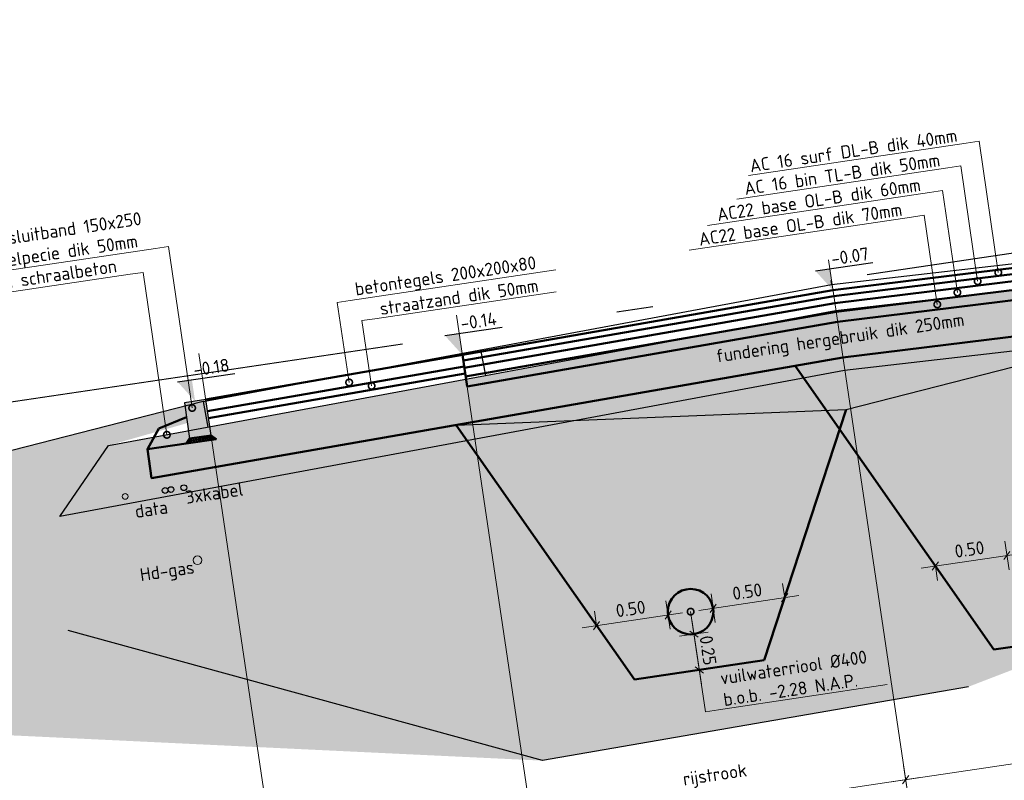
# Model space of a CAD drawing. Header units: metres. Extents: x 133846 to 269924, y 465764 to 933292.
# Tile 8 of 56: x 133873.34 to 133880.15, y 465790.04 to 465795.3. Entities that reach past the tile are written whole.
import ezdxf
from ezdxf import colors
from ezdxf.entities.mleader import LeaderData, LeaderLine
from ezdxf.lldxf.tags import DXFTag
from ezdxf.math import Vec2, Vec3

# ---------------------------------------------------------------- set-up
doc = ezdxf.new("R2010")
doc.units = ezdxf.units.M
doc.linetypes.add('AL-NAP_LIJN', pattern=[15.25, 12, -1.5, 0.25, -1.5])
doc.linetypes.add('RI-VWA', pattern=[11, 5, -3, 0, -3])
for name, color, linetype, lineweight, true_color in [('B-OI-KL-DATA-G', 3, 'KL-DATA-N', 18, 0x00ff00), ('B-OI-KL-GAS_LD-G', 40, 'KL-GAS-LD-N', 18, 0xffbf00), ('N-WE-RI-VWA-GD', 20, 'RI-VWA', 50, 0xff3f00)]:
    doc.layers.add(name, color=color, linetype=linetype, lineweight=lineweight, true_color=true_color)
for name, color, linetype, lineweight in [('B-WE-KL-T18', 10, 'Continuous', 18), ('B-WE-MO-BODEM-AD-50', 253, 'Continuous', 18), ('B-WE-VH-VERHARDING-GD', 253, 'Continuous', 25), ('B-WE-VH-VERHARDING_FUNDERING-AD-50', 253, 'Continuous', 18), ('N-WE-GW-SLEUF-GD', 90, 'Continuous', 50), ('N-WE-RI-T18', 10, 'Continuous', 18), ('N-WE-VH-KANTOPSLUITING_OPSLUITBAND-SD', 150, 'Continuous', 25), ('N-WE-VH-M', 7, 'Continuous', 18), ('N-WE-VH-VERHARDING-GD', 7, 'Continuous', 50), ('N-WE-VH-VERHARDING-T18', 10, 'Continuous', 18), ('X-XX-AL-NAP-GD', 7, 'AL-NAP_LIJN', 25), ('X-XX-AL-PEILMAAT-SD', 7, 'Continuous', 25)]:
    doc.layers.add(name, color=color, linetype=linetype, lineweight=lineweight)
doc.layers.add('X-XX-AL-HULPLIJN-G', color=30, linetype='Continuous', lineweight=18, plot=False)
doc.layers.add('X-XX-AL-HULPLIJN-GD', color=30, linetype='Continuous', lineweight=25, plot=False)
doc.styles.add('NLCS-ISO', font='NLCS-ISO.ttf')
doc.styles.add('NLCS-ISO-M50-T18', font='NLCS-ISO.ttf', dxfattribs={"height": 0.09})
doc.styles.get("Standard").update_dxf_attribs({"font": 'romand.shx'})
tags = doc.linetypes.add('KL-DATA-N', pattern='A,4,-1,[101,NLCS.SHX,S=0.5,R=0,X=0,Y=0],-1,4,-1,["D",Standard,S=1,R=0,X=-0.25,Y=-0.5],-1.5', length=12.5).pattern_tags.tags
tags[18] = DXFTag(74, 10)
tags = doc.linetypes.add('KL-GAS-LD-N', pattern='A,4,-1,[69,NLCS.SHX,S=0.5,R=0,X=0,Y=0],-1,4,-1,["L",Standard,S=1,R=0,X=0.25,Y=-0.5],-2', length=13).pattern_tags.tags
tags[18] = DXFTag(74, 10)
doc.dimstyles.new('NLCS-M50-T18-SCHRAP_L2_H2', dxfattribs={"dimscale": 0.05, "dimtxt": 2.5, "dimasz": 1.008, "dimexe": 2, "dimexo": 2, "dimgap": 0.7, "dimtad": 1, "dimzin": 0, "dimdsep": 46, "dimtxsty": 'NLCS-ISO-M50-T18', "dimblk": 'OBLIQUE', "dimcen": 0, "dimdle": 2, "dimclrd": 256, "dimclre": 256, "dimclrt": 10, "dimazin": 0, "dimtfac": 1, "dimtdec": 3, "dimtofl": 0, "dimtmove": 0, "dimatfit": 3, "dimldrblk": 'OBLIQUE', "dimfxl": 2, "dimfxlon": 1, "dimtfillclr": 256, "dimtolj": 1, "dimtzin": 0, "dimlwd": -1, "dimlwe": -1, "dimarcsym": 0})

# ---------------------------------------------------------------- blocks, each defined once
blk = doc.blocks.new('_DotSmall')
at = {"color": 0, "linetype": 'ByBlock', "const_width": 0.5}
blk.add_lwpolyline([(-0.0625, 0, 1), (0.0625, 0, 1)], format="xyb", close=True, dxfattribs=at)
blk = doc.blocks.new('_Oblique')
at = {"color": 0, "linetype": 'ByBlock', "lineweight": -2}
blk.add_line((-0.5, -0.5), (0.5, 0.5), dxfattribs=at)
blk = doc.blocks.new('*D289')
at = {"layer": 'Defpoints', "color": 0, "transparency": 16777216}
for p in [(1.8, 7.6254), (4.4, 7.6904), (1.8, 4.2703)]:
    blk.add_point(p, dxfattribs=at)
at = {"layer": 'N-WE-VH-M', "transparency": 16777216}
for p, q in [((1.8, 4.3703), (1.8, 4.1703)), ((4.4, 4.3703), (4.4, 4.1703)), ((4.5, 4.2703), (1.7, 4.2703))]:
    blk.add_line(p, q, dxfattribs=at)
at = {"layer": 'N-WE-VH-M', "transparency": 16777216, "xscale": 0.0504, "yscale": 0.0504, "zscale": 0.0504, "rotation": 180}
blk.add_blockref('_Oblique', (1.8, 4.2703), dxfattribs=at)
at = {"layer": 'N-WE-VH-M', "transparency": 16777216, "xscale": 0.0504, "yscale": 0.0504, "zscale": 0.0504}
blk.add_blockref('_Oblique', (4.4, 4.2703), dxfattribs=at)
at = {"layer": 'N-WE-VH-M', "color": 10, "transparency": 16777216, "insert": (3.1, 4.4253), "char_height": 0.09, "attachment_point": 5, "style": 'NLCS-ISO-M50-T18'}
blk.add_mtext('\\A1;rijstrook\\P2.60', dxfattribs=at)
blk = doc.blocks.new('*U149')
blk.add_hatch(color=8).paths.add_polyline_path([(-0.15, -0.25), (0, -0.25), (0, 0), (-0.15, 0)])
at = {"layer": 'N-WE-VH-VERHARDING-GD', "linetype": 'Continuous'}
h = blk.add_hatch(dxfattribs=at)
h.set_pattern_fill('ANSI31', color=256, scale=0.005, angle=45, style=0)
h.set_pattern_definition([(90, (89116.596445, 436374.820416), (-0.015875, 3e-18), [])])
h.paths.add_polyline_path([(-0.15, -0.25), (0, -0.25), (0.03, -0.28), (-0.18, -0.28)])
at = {"flags": 128}
blk.add_lwpolyline([(-0.15, -0.25), (0, -0.25), (0, 0), (-0.15, 0)], close=True, dxfattribs=at)
at = {"layer": 'N-WE-VH-VERHARDING-GD', "linetype": 'Continuous'}
for p, q in [((-0.35, -0.15), (-0.15, -0.1)), ((-0.45, -0.28), (-0.35, -0.15)), ((-0.18, -0.28), (-0.45, -0.28))]:
    blk.add_line(p, q, dxfattribs=at)
at = {"layer": 'N-WE-VH-VERHARDING-GD', "linetype": 'Continuous', "flags": 128}
blk.add_lwpolyline([(-0.15, -0.25), (0, -0.25), (0.03, -0.28), (-0.18, -0.28)], close=True, dxfattribs=at)
blk = doc.blocks.new('*D290')
at = {"layer": 'Defpoints', "color": 0, "transparency": 16777216}
for p in [(4.4, 7.6904), (7, 7.6254), (4.4, 4.2703)]:
    blk.add_point(p, dxfattribs=at)
at = {"layer": 'N-WE-VH-M', "transparency": 16777216}
for p, q in [((4.4, 4.3703), (4.4, 4.1703)), ((7, 4.3703), (7, 4.1703)), ((7.1, 4.2703), (4.3, 4.2703))]:
    blk.add_line(p, q, dxfattribs=at)
at = {"layer": 'N-WE-VH-M', "transparency": 16777216, "xscale": 0.0504, "yscale": 0.0504, "zscale": 0.0504, "rotation": 180}
blk.add_blockref('_Oblique', (4.4, 4.2703), dxfattribs=at)
at = {"layer": 'N-WE-VH-M', "transparency": 16777216, "xscale": 0.0504, "yscale": 0.0504, "zscale": 0.0504}
blk.add_blockref('_Oblique', (7, 4.2703), dxfattribs=at)
at = {"layer": 'N-WE-VH-M', "color": 10, "transparency": 16777216, "insert": (5.7, 4.4253), "char_height": 0.09, "attachment_point": 5, "style": 'NLCS-ISO-M50-T18'}
blk.add_mtext('\\A1;rijstrook\\P2.60', dxfattribs=at)
blk = doc.blocks.new('*D292')
at = {"layer": 'Defpoints', "color": 0, "transparency": 16777216}
for p in [(1.8, 7.6254), (0, 7.5804), (0, 4.2703)]:
    blk.add_point(p, dxfattribs=at)
at = {"layer": 'N-WE-VH-M', "transparency": 16777216}
for p, q in [((0, 4.3703), (0, 4.1703)), ((1.8, 4.3703), (1.8, 4.1703)), ((1.9, 4.2703), (-0.1, 4.2703))]:
    blk.add_line(p, q, dxfattribs=at)
at = {"layer": 'N-WE-VH-M', "transparency": 16777216, "xscale": 0.0504, "yscale": 0.0504, "zscale": 0.0504, "rotation": 180}
blk.add_blockref('_Oblique', (0, 4.2703), dxfattribs=at)
at = {"layer": 'N-WE-VH-M', "transparency": 16777216, "xscale": 0.0504, "yscale": 0.0504, "zscale": 0.0504}
blk.add_blockref('_Oblique', (1.8, 4.2703), dxfattribs=at)
at = {"layer": 'N-WE-VH-M', "color": 10, "transparency": 16777216, "insert": (0.9, 4.4253), "char_height": 0.09, "attachment_point": 5, "style": 'NLCS-ISO-M50-T18'}
blk.add_mtext('\\A1;rijstrook\\P1.80', dxfattribs=at)
blk = doc.blocks.new('*D198')
at = {"layer": 'Defpoints', "color": 0, "transparency": 16777216}
for p in [(133880.1665, 465791.5939), (133879.6719, 465791.5204), (133880.2591, 465790.9707)]:
    blk.add_point(p, dxfattribs=at)
at = {"layer": 'N-WE-VH-M', "transparency": 16777216}
for p, q in [((133880.1812, 465791.495), (133880.1518, 465791.6928)), ((133879.573, 465791.5057), (133880.2654, 465791.6086)), ((133879.6719, 465791.5204), (133879.6866, 465791.4215))]:
    blk.add_line(p, q, dxfattribs=at)
at = {"layer": 'N-WE-VH-M', "transparency": 16777216, "xscale": 0.0504, "yscale": 0.0504, "zscale": 0.0504}
for p, rotation in [((133880.1665, 465791.5939), 8.452767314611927), ((133879.6719, 465791.5204), 188.4527673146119)]:
    blk.add_blockref('_Oblique', p, dxfattribs=dict(at, rotation=rotation))
at = {"layer": 'N-WE-VH-M', "color": 10, "transparency": 16777216, "insert": (133879.9075, 465791.6363), "char_height": 0.09, "attachment_point": 5, "rotation": 8.45277, "style": 'NLCS-ISO-M50-T18'}
blk.add_mtext('\\A1;0.50', dxfattribs=at)
blk = doc.blocks.new('*D200')
at = {"layer": 'Defpoints', "color": 0, "transparency": 16777216}
for p in [(133879.9155, 465791.1724), (133881.1938, 465791.1096), (133880.635, 465791.0266)]:
    blk.add_point(p, dxfattribs=at)
at = {"layer": 'N-WE-VH-M', "transparency": 16777216}
for p, q in [((133880.5835, 465791.3728), (133880.6497, 465790.9277)), ((133880.4993, 465791.2592), (133880.6971, 465791.2886)), ((133880.7339, 465791.0413), (133880.5361, 465791.0119))]:
    blk.add_line(p, q, dxfattribs=at)
at = {"layer": 'N-WE-VH-M', "transparency": 16777216, "xscale": 0.0504, "yscale": 0.0504, "zscale": 0.0504}
for p, rotation in [((133880.5982, 465791.2739), 98.45276731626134), ((133880.635, 465791.0266), 278.4527673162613)]:
    blk.add_blockref('_Oblique', p, dxfattribs=dict(at, rotation=rotation))
at = {"layer": 'N-WE-VH-M', "color": 10, "transparency": 16777216, "insert": (133880.6957, 465791.162), "char_height": 0.09, "attachment_point": 5, "rotation": 278.45277, "style": 'NLCS-ISO-M50-T18'}
blk.add_mtext('\\A1;0.25', dxfattribs=at)
blk = doc.blocks.new('*D201')
at = {"layer": 'Defpoints', "color": 0, "transparency": 16777216}
for p in [(133877.824, 465791.1826), (133877.3294, 465791.1091), (133877.8839, 465790.7795)]:
    blk.add_point(p, dxfattribs=at)
at = {"layer": 'N-WE-VH-M', "transparency": 16777216}
for p, q in [((133877.8387, 465791.0837), (133877.8093, 465791.2815)), ((133877.2305, 465791.0944), (133877.9229, 465791.1973)), ((133877.3294, 465791.1091), (133877.3147, 465791.208))]:
    blk.add_line(p, q, dxfattribs=at)
at = {"layer": 'N-WE-VH-M', "transparency": 16777216, "xscale": 0.0504, "yscale": 0.0504, "zscale": 0.0504}
for p, rotation in [((133877.824, 465791.1826), 8.452767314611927), ((133877.3294, 465791.1091), 188.4527673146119)]:
    blk.add_blockref('_Oblique', p, dxfattribs=dict(at, rotation=rotation))
at = {"layer": 'N-WE-VH-M', "color": 10, "transparency": 16777216, "insert": (133877.565, 465791.225), "char_height": 0.09, "attachment_point": 5, "rotation": 8.45277, "style": 'NLCS-ISO-M50-T18'}
blk.add_mtext('\\A1;0.50', dxfattribs=at)
blk = doc.blocks.new('*D202')
at = {"layer": 'Defpoints', "color": 0, "transparency": 16777216}
for p in [(133878.6302, 465791.3024), (133878.6302, 465791.3024), (133878.1955, 465790.8258)]:
    blk.add_point(p, dxfattribs=at)
at = {"layer": 'N-WE-VH-M', "transparency": 16777216}
for p, q in [((133878.6302, 465791.3024), (133878.6155, 465791.4013)), ((133878.0367, 465791.2142), (133878.7291, 465791.3171)), ((133878.1503, 465791.13), (133878.1209, 465791.3278))]:
    blk.add_line(p, q, dxfattribs=at)
at = {"layer": 'N-WE-VH-M', "transparency": 16777216, "xscale": 0.0504, "yscale": 0.0504, "zscale": 0.0504}
for p, rotation in [((133878.6302, 465791.3024), 8.452767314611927), ((133878.1356, 465791.2289), 188.4527673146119)]:
    blk.add_blockref('_Oblique', p, dxfattribs=dict(at, rotation=rotation))
at = {"layer": 'N-WE-VH-M', "color": 10, "transparency": 16777216, "insert": (133878.3711, 465791.3448), "char_height": 0.09, "attachment_point": 5, "rotation": 8.45277, "style": 'NLCS-ISO-M50-T18'}
blk.add_mtext('\\A1;0.50', dxfattribs=at)
blk = doc.blocks.new('*D203')
at = {"layer": 'Defpoints', "color": 0, "transparency": 16777216}
for p in [(133877.4305, 465790.9649), (133878.4887, 465790.8694), (133878.0397, 465790.8027)]:
    blk.add_point(p, dxfattribs=at)
at = {"layer": 'N-WE-VH-M', "transparency": 16777216}
for p, q in [((133877.9883, 465791.1488), (133878.0544, 465790.7037)), ((133877.904, 465791.0352), (133878.1019, 465791.0646)), ((133878.1386, 465790.8174), (133877.9408, 465790.788))]:
    blk.add_line(p, q, dxfattribs=at)
at = {"layer": 'N-WE-VH-M', "transparency": 16777216, "xscale": 0.0504, "yscale": 0.0504, "zscale": 0.0504}
for p, rotation in [((133878.003, 465791.0499), 98.45276731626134), ((133878.0397, 465790.8027), 278.4527673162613)]:
    blk.add_blockref('_Oblique', p, dxfattribs=dict(at, rotation=rotation))
at = {"layer": 'N-WE-VH-M', "color": 10, "transparency": 16777216, "insert": (133878.1005, 465790.9381), "char_height": 0.09, "attachment_point": 5, "rotation": 278.45277, "style": 'NLCS-ISO-M50-T18'}
blk.add_mtext('\\A1;0.25', dxfattribs=at)
blk = doc.blocks.new('SAL-PEILMAAT_INFRACAD_H01-SOD')
blk.add_line((-2, 3), (6, 3))
blk.add_solid([(-2, 3), (0, 3), (0, 0)])
at = {"style": 'NLCS-ISO'}
blk.add_attdef('...', (0.4, 3.4), '', height=1.8, dxfattribs=at)
blk = doc.blocks.new('dwp test')
at = {"layer": 'N-WE-VH-VERHARDING-GD'}
for points in [[(1.8, 7.6254), (0, 7.5804)], [(7, 7.6254), (4.4, 7.6904), (1.8, 7.6254)], [(7, 7.5854), (4.4, 7.6504), (1.8, 7.5854)], [(1.8, 7.6254), (1.8, 7.4054)], [(7, 7.5354), (4.4, 7.6004), (1.8, 7.5354)], [(1.8, 7.5454), (0, 7.5004)], [(1.8, 7.4954), (0, 7.4504)], [(7, 7.4754), (4.4, 7.5404), (1.8, 7.4754)], [(7, 7.4054), (4.4, 7.4704), (1.8, 7.4054)], [(9.25, 7.3004), (9.25, 7.099), (4.4, 7.2203), (-0.45, 7.099), (-0.45, 7.3004)]]:
    blk.add_lwpolyline(points, dxfattribs=at)
at = {"layer": 'X-XX-AL-HULPLIJN-G'}
for points in [[(0, 7.9032), (0, 0)], [(1.8, 7.9032), (1.8, 0)], [(4.4, 7.9032), (4.4, 0)]]:
    blk.add_lwpolyline(points, dxfattribs=at)
at = {"layer": 'N-WE-VH-KANTOPSLUITING_OPSLUITBAND-SD'}
blk.add_blockref('*U149', (0, 7.5804), dxfattribs=at)
at = {"layer": 'N-WE-VH-VERHARDING-T18', "insert": (4.4, 7.3454), "char_height": 0.09, "attachment_point": 5, "style": 'NLCS-ISO-M50-T18'}
blk.add_mtext_dynamic_manual_height_columns('fundering hergebruik dik 250mm', width=2.079466, gutter_width=0.45, heights=[0], dxfattribs=at)
at = {"layer": 'N-WE-VH-M'}
for base, p1, p2, picture, middle in [((0, 4.2703), (1.8, 7.6254), (0, 7.5804), '*D292', (0.9, 4.4253)), ((1.8, 4.2703), (4.4, 7.6904), (1.8, 7.6254), '*D289', (3.1, 4.4253)), ((4.4, 4.2703), (7, 7.6254), (4.4, 7.6904), '*D290', (5.7, 4.4253))]:
    dim = blk.add_linear_dim(base=base, p1=p1, p2=p2, angle=180, text='rijstrook\\P<>', dimstyle='NLCS-M50-T18-SCHRAP_L2_H2', dxfattribs=at)
    dim.commit()
    dim.dimension.update_dxf_attribs({"geometry": picture, "text_midpoint": middle})
at = {"layer": 'N-WE-VH-VERHARDING-T18'}
ml = blk.add_multileader_mtext('Standard', dxfattribs=at)
ml.set_content('opsluitband 150x250\\Pstelpecie dik 50mm', color=256, style='NLCS-ISO-M50-T18')
ml.set_leader_properties(color=256, linetype='ByLayer', lineweight=-1)
ml.set_arrow_properties(name='DOTSMALL')
ml.build(insert=Vec2(0, 0))
ml.multileader.update_dxf_attribs({"text_left_attachment_type": 5, "text_right_attachment_type": 5, "dogleg_length": 0.09, "arrow_head_size": 0.09})
ctx = ml.context
ctx.base_point, ctx.char_height, ctx.arrow_head_size, ctx.landing_gap_size, ctx.plane_origin = Vec3(-1.3595, 8.6642), 0.09, 0.09, 0.045, Vec3(1.8977, 7.5846)
ctx.left_attachment, ctx.right_attachment = 5, 5
notes = []
notes.append((ctx, [(0, (1, 1, 0), (-0.0995, 8.6642), (-1, 0), 0.09, [(0, [(-0.1018, 7.5371)], 0, [])])]))
ctx.mtext.insert, ctx.mtext.flow_direction = Vec3(-1.3145, 8.9312), 5
ml = blk.add_multileader_mtext('Standard', dxfattribs=at)
ml.set_content('AC 16 surf DL-B dik 40mm', color=256, style='NLCS-ISO-M50-T18')
ml.set_leader_properties(color=256, linetype='ByLayer', lineweight=-1)
ml.set_arrow_properties(name='DOTSMALL')
ml.build(insert=Vec2(0, 0))
ml.multileader.update_dxf_attribs({"text_left_attachment_type": 5, "text_right_attachment_type": 5, "dogleg_length": 0.09, "arrow_head_size": 0.09})
ctx = ml.context
ctx.base_point, ctx.char_height, ctx.arrow_head_size, ctx.landing_gap_size, ctx.plane_origin = Vec3(3.9125, 8.5617), 0.09, 0.09, 0.045, Vec3(5.6482, 7.4346)
ctx.left_attachment, ctx.right_attachment = 5, 5
notes.append((ctx, [(0, (1, 1, 0), (5.5505, 8.5617), (-1, 0), 0.09, [(0, [(5.5485, 7.6442)], 0, [])])]))
ctx.mtext.insert, ctx.mtext.flow_direction = Vec3(3.9575, 8.6697), 5
ml = blk.add_multileader_mtext('Standard', dxfattribs=at)
ml.set_content('steunrug van schraalbeton', color=256, style='NLCS-ISO-M50-T18')
ml.set_leader_properties(color=256, linetype='ByLayer', lineweight=-1)
ml.set_arrow_properties(name='DOTSMALL')
ml.build(insert=Vec2(0, 0))
ml.multileader.update_dxf_attribs({"text_left_attachment_type": 5, "text_right_attachment_type": 5, "dogleg_length": 0.09, "arrow_head_size": 0.09})
ctx = ml.context
ctx.base_point, ctx.char_height, ctx.arrow_head_size, ctx.landing_gap_size, ctx.plane_origin = Vec3(-1.9467, 8.5142), 0.09, 0.09, 0.045, Vec3(1.1927, 7.422)
ctx.left_attachment, ctx.right_attachment = 5, 5
notes.append((ctx, [(0, (1, 1, 0), (-0.2997, 8.5142), (-1, 0), 0.09, [(0, [(-0.302, 7.3793)], 0, [])])]))
ctx.mtext.insert, ctx.mtext.flow_direction = Vec3(-1.9017, 8.6312), 5
ml = blk.add_multileader_mtext('Standard', dxfattribs=at)
ml.set_content('AC 16 bin TL-B dik 50mm', color=256, style='NLCS-ISO-M50-T18')
ml.set_leader_properties(color=256, linetype='ByLayer', lineweight=-1)
ml.set_arrow_properties(name='DOTSMALL')
ml.build(insert=Vec2(0, 0))
ml.multileader.update_dxf_attribs({"text_left_attachment_type": 5, "text_right_attachment_type": 5, "dogleg_length": 0.09, "arrow_head_size": 0.09})
ctx = ml.context
ctx.base_point, ctx.char_height, ctx.arrow_head_size, ctx.landing_gap_size, ctx.plane_origin = Vec3(3.8525, 8.4117), 0.09, 0.09, 0.045, Vec3(5.4982, 7.2846)
ctx.left_attachment, ctx.right_attachment = 5, 5
notes.append((ctx, [(0, (1, 1, 0), (5.4005, 8.4117), (-1, 0), 0.09, [(0, [(5.3987, 7.6054)], 0, [])])]))
ctx.mtext.insert, ctx.mtext.flow_direction = Vec3(3.8975, 8.5197), 5
ml = blk.add_multileader_mtext('Standard', dxfattribs=at)
ml.set_content('AC22 base OL-B dik 60mm', color=256, style='NLCS-ISO-M50-T18')
ml.set_leader_properties(color=256, linetype='ByLayer', lineweight=-1)
ml.set_arrow_properties(name='DOTSMALL')
ml.build(insert=Vec2(0, 0))
ml.multileader.update_dxf_attribs({"text_left_attachment_type": 5, "text_right_attachment_type": 5, "dogleg_length": 0.09, "arrow_head_size": 0.09})
ctx = ml.context
ctx.base_point, ctx.char_height, ctx.arrow_head_size, ctx.landing_gap_size, ctx.plane_origin = Vec3(3.6395, 8.2617), 0.09, 0.09, 0.045, Vec3(5.3482, 7.1346)
ctx.left_attachment, ctx.right_attachment = 5, 5
notes.append((ctx, [(0, (1, 1, 0), (5.2505, 8.2617), (-1, 0), 0.09, [(0, [(5.2489, 7.5492)], 0, [])])]))
ctx.mtext.insert, ctx.mtext.flow_direction = Vec3(3.6845, 8.3697), 5
ml = blk.add_multileader_mtext('Standard', dxfattribs=at)
ml.set_content('betontegels 200x200x80', color=256, style='NLCS-ISO-M50-T18')
ml.set_leader_properties(color=256, linetype='ByLayer', lineweight=-1)
ml.set_arrow_properties(name='DOTSMALL')
ml.build(insert=Vec2(0, 0))
ml.multileader.update_dxf_attribs({"text_left_attachment_type": 5, "text_right_attachment_type": 5, "dogleg_length": 0.09, "arrow_head_size": 0.09})
ctx = ml.context
ctx.base_point, ctx.char_height, ctx.arrow_head_size, ctx.landing_gap_size, ctx.plane_origin = Vec3(1.0877, 8.1117), 0.09, 0.09, 0.045, Vec3(1.1726, 6.9913)
ctx.left_attachment, ctx.right_attachment = 5, 5
notes.append((ctx, [(0, (1, 1, 0), (0.9977, 8.1117), (1, 0), 0.09, [(0, [(0.9977, 7.5523)], 0, [])])]))
ctx.mtext.insert, ctx.mtext.flow_direction = Vec3(1.1327, 8.2287), 5
ml = blk.add_multileader_mtext('Standard', dxfattribs=at)
ml.set_content('AC22 base OL-B dik 70mm', color=256, style='NLCS-ISO-M50-T18')
ml.set_leader_properties(color=256, linetype='ByLayer', lineweight=-1)
ml.set_arrow_properties(name='DOTSMALL')
ml.build(insert=Vec2(0, 0))
ml.multileader.update_dxf_attribs({"text_left_attachment_type": 5, "text_right_attachment_type": 5, "dogleg_length": 0.09, "arrow_head_size": 0.09})
ctx = ml.context
ctx.base_point, ctx.char_height, ctx.arrow_head_size, ctx.landing_gap_size, ctx.plane_origin = Vec3(3.4895, 8.1117), 0.09, 0.09, 0.045, Vec3(5.1982, 6.9846)
ctx.left_attachment, ctx.right_attachment = 5, 5
notes.append((ctx, [(0, (1, 1, 0), (5.1005, 8.1117), (-1, 0), 0.09, [(0, [(5.0989, 7.4879)], 0, [])])]))
ctx.mtext.insert, ctx.mtext.flow_direction = Vec3(3.5345, 8.2197), 5
ml = blk.add_multileader_mtext('Standard', dxfattribs=at)
ml.set_content('straatzand dik 50mm', color=256, style='NLCS-ISO-M50-T18')
ml.set_leader_properties(color=256, linetype='ByLayer', lineweight=-1)
ml.set_arrow_properties(name='DOTSMALL')
ml.build(insert=Vec2(0, 0))
ml.multileader.update_dxf_attribs({"text_left_attachment_type": 5, "text_right_attachment_type": 5, "dogleg_length": 0.09, "arrow_head_size": 0.09})
ctx = ml.context
ctx.base_point, ctx.char_height, ctx.arrow_head_size, ctx.landing_gap_size, ctx.plane_origin = Vec3(1.2377, 7.9617), 0.09, 0.09, 0.045, Vec3(1.3226, 6.8413)
ctx.left_attachment, ctx.right_attachment = 5, 5
notes.append((ctx, [(0, (1, 1, 0), (1.1477, 7.9617), (1, 0), 0.09, [(0, [(1.1477, 7.5057)], 0, [])])]))
ctx.mtext.insert, ctx.mtext.flow_direction = Vec3(1.2827, 8.0697), 5
for ctx, leaders in notes:
    for number, flags, end, landing, length, lines in leaders:
        leader = LeaderData()
        leader.index, (leader.has_last_leader_line, leader.has_dogleg_vector, leader.attachment_direction) = number, flags
        leader.last_leader_point, leader.dogleg_vector, leader.dogleg_length = Vec3(end), Vec3(landing), length
        for number, points, colour, breaks in lines:
            line = LeaderLine()
            line.index, line.vertices, line.color, line.breaks = number, Vec3.list(points), colors.encode_raw_color(colour), breaks
            leader.lines.append(line)
        ctx.leaders.append(leader)

msp = doc.modelspace()

# ---------------------------------------------------------------- hatches: boundary and pattern name
at = {"layer": 'B-WE-MO-BODEM-AD-50'}
h = msp.add_hatch(dxfattribs=at)
h.set_pattern_fill('AMO-BODEM_ZAND-SO', color=256, scale=0.05, angle=8.45277, pattern_type=2)
h.set_pattern_definition([(54.4055346, (136064.635734, 465694.63092), (-0.0310290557, 0.0912619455), [0, -0.076, 0, -0.085, 0, -0.08125]), (24.4055346, (136064.63573, 465694.63092), (0.04363159, 0.1607414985), [0, -0.041, 0, -0.0685, 0, -0.02625]), (344.4055346, (136064.57689, 465694.61303), (0.1488960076, 0.0455495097), [0, -0.025, 0, -0.09, 0, -0.1175]), (334.4055346, (136064.57689, 465694.61303), (0.1310497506, 0.0856956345), [0, -0.0125, 0, -0.059, 0, -0.0675])])
h.paths.add_polyline_path([(133874.7193, 465792.0687), (133873.6181, 465791.8641), (133873.9543, 465792.3537), (133874.5489, 465792.5232), (133874.5317, 465792.6387), (133872.4377, 465792.1033), (133871.9769, 465791.2771), (133872.1063, 465790.4067), (133876.9563, 465790.176), (133879.902, 465790.6872), (133886.3341, 465793.1611), (133886.2452, 465793.7595), (133884.5238, 465793.5037), (133883.4112, 465793.3755), (133879.0429, 465792.8722)])
at = {"layer": 'B-WE-VH-VERHARDING_FUNDERING-AD-50'}
h = msp.add_hatch(dxfattribs=at)
h.set_pattern_fill('AVH-FUNDERING_02-SO', color=256, scale=0.25, angle=8.45277, pattern_type=2)
h.set_pattern_definition([(8.452767, (131734.12531, 465224.22852), (0.21053583, 0.284032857), [0.03125, -0.21875]), (98.452767, (131734.12531, 465224.22852), (-0.284032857, 0.21053583), [0.03125, -0.21875]), (143.452767, (131734.15622, 465224.23312), (-0.247284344, -0.036748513), [0.044194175, -0.309359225]), (8.452767, (131734.13555, 465224.37222), (0.21053583, 0.284032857), [0.03125, -0.21875]), (53.452767, (131734.1533, 465224.35906), (-0.036748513, 0.247284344), [0.022097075, -0.3314563]), (143.452767, (131734.1533, 465224.35906), (-0.247284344, -0.036748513), [0.022097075, -0.3314563]), (8.452767, (131734.2191, 465224.44782), (0.21053583, 0.284032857), [0.044194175, -0.205805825]), (53.452767, (131734.2191, 465224.44782), (-0.036748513, 0.247284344), [0.03125, -0.3223034]), (143.452767, (131734.26281, 465224.45431), (-0.247284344, -0.036748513), [0.03125, -0.3223034]), (98.452767, (131734.28614, 465224.3156), (-0.284032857, 0.21053583), [0.03125, -0.21875]), (53.452767, (131734.28614, 465224.31561), (-0.036748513, 0.247284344), [0.022097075, -0.3314563]), (143.452767, (131734.2993, 465224.33336), (-0.247284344, -0.036748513), [0.022097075, -0.3314563]), (8.452767, (131734.14704, 465224.29494), (0.21053583, 0.284032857), [0.015625, -0.209375]), (8.452767, (131734.32331, 465224.38432), (0.21053583, 0.284032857), [0.015625, -0.209375]), (98.452767, (131734.24144, 465224.40375), (-0.284032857, 0.21053583), [0.015625, -0.209375]), (143.452767, (131734.29303, 465224.26924), (-0.247284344, -0.036748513), [0.022097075, -0.3314563]), (143.452767, (131734.15957, 465224.42317), (-0.247284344, -0.036748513), [0.022097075, -0.3314563]), (53.452767, (131734.22917, 465224.32689), (-0.036748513, 0.247284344), [0.022097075, -0.3314563]), (98.452767, (131734.20572, 465224.27207), (-0.284032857, 0.21053583), [0.00390625, -0.24609375]), (98.452767, (131734.20181, 465224.37811), (-0.284032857, 0.21053583), [0.00390625, -0.24609375]), (98.452767, (131734.3114, 465224.43784), (-0.284032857, 0.21053583), [0.00390625, -0.24609375]), (98.452767, (131734.3348, 465224.30705), (-0.284032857, 0.21053583), [0.00390625, -0.24609375])])
h.paths.add_polyline_path([(133883.4112, 465793.3755), (133879.0429, 465792.8722), (133874.7193, 465792.0687), (133873.6181, 465791.8641), (133873.9543, 465792.3537), (133878.9804, 465793.2878), (133884.0588, 465793.8729), (133884.5238, 465793.5037)])

# ---------------------------------------------------------------- linework, layer by layer
for centre in [(133874.4758, 465792.0625), (133874.3472, 465792.0434), (133874.3868, 465792.0492)]:
    msp.add_circle(centre, 0.02)
at = {"layer": 'B-OI-KL-DATA-G'}
msp.add_circle((133874.0703, 465792.0022), 0.02, dxfattribs=at)
at = {"layer": 'B-OI-KL-GAS_LD-G'}
msp.add_circle((133874.5706, 465791.5609), 0.03, dxfattribs=at)
at = {"layer": 'B-WE-VH-VERHARDING-GD'}
for points in [[(133874.6096, 465792.6586), (133878.9536, 465793.4659), (133883.3425, 465793.9716)], [(133876.5281, 465793.0151), (133876.5609, 465792.8382)], [(133874.6096, 465792.6586), (133872.4377, 465792.1033)], [(133874.6096, 465792.6586), (133874.6425, 465792.4816)]]:
    msp.add_lwpolyline(points, dxfattribs=at)
msp.add_lwpolyline([(133883.4112, 465793.3755), (133879.0429, 465792.8722), (133873.6181, 465791.8641), (133873.9543, 465792.3537), (133878.9804, 465793.2878), (133884.0588, 465793.8729), (133884.5238, 465793.5037)], close=True, dxfattribs=at)
at = {"layer": 'N-WE-GW-SLEUF-GD'}
for p, q in [((133878.7021, 465792.9041), (133880.0759, 465790.9435)), ((133878.4887, 465790.8694), (133879.0556, 465792.6023)), ((133876.3579, 465792.4957), (133877.5909, 465790.736)), ((133880.0759, 465790.9435), (133881.1938, 465791.1096)), ((133877.5909, 465790.736), (133878.4887, 465790.8694))]:
    msp.add_line(p, q, dxfattribs=at)
at = {"layer": 'N-WE-RI-VWA-GD', "linetype": 'Continuous'}
msp.add_circle((133877.9798, 465791.2057), 0.1575, dxfattribs=at)
at = {"layer": 'X-XX-AL-HULPLIJN-GD'}
for points in [[(133878.9492, 465793.4956), (133878.9536, 465793.4659)], [(133879.902, 465790.6872), (133876.9563, 465790.176), (133873.6772, 465791.0756)]]:
    msp.add_lwpolyline(points, dxfattribs=at)
at = {"layer": 'X-XX-AL-HULPLIJN-GD', "flags": 128}
for points in [[(133879.0556, 465792.6023), (133881.7883, 465793.3011)], [(133876.3579, 465792.4957), (133879.0556, 465792.6023)]]:
    msp.add_lwpolyline(points, dxfattribs=at)
at = {"layer": 'X-XX-AL-NAP-GD'}
msp.add_lwpolyline([(133891.0712, 465795.297), (133865.78, 465791.5385)], dxfattribs=at)

# ---------------------------------------------------------------- block references
at = {"layer": 'N-WE-VH-KANTOPSLUITING_OPSLUITBAND-SD', "rotation": 8.452767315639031}
msp.add_blockref('dwp test', (133875.7422, 465785.1732), dxfattribs=at)
at = {"layer": 'X-XX-AL-PEILMAAT-SD', "xscale": 0.05, "yscale": 0.05, "zscale": 0.05, "rotation": 8.452767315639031}
for p, values in [((133878.964, 465793.4269), {'...': '-0.07'}), ((133876.4018, 465792.9804), {'...': '-0.14'}), ((133874.5538, 465792.6603), {'...': '-0.18'})]:
    msp.add_blockref('SAL-PEILMAAT_INFRACAD_H01-SOD', p, dxfattribs=at).add_auto_attribs(values)

# ---------------------------------------------------------------- texts
at = {"layer": 'B-WE-KL-T18', "char_height": 0.09, "attachment_point": 3, "rotation": 8.45277, "style": 'NLCS-ISO-M50-T18'}
for s, insert in [('3xkabel', (133874.8783, 465792.0983)), ('data', (133874.3569, 465791.975)), ('Hd-gas', (133874.5406, 465791.5602))]:
    msp.add_mtext_dynamic_manual_height_columns(s, width=1.034148, gutter_width=12.5, heights=[0], dxfattribs=dict(at, insert=insert))

# ---------------------------------------------------------------- dimensions: what is measured, and where the dimension line sits
at = {"layer": 'N-WE-VH-M'}
for base, p1, p2, angle, picture, middle in [((133880.1665, 465791.5939), (133879.6719, 465791.5204), (133880.2591, 465790.9707), 8.45277, '*D198', (133879.9192, 465791.5571)), ((133878.6302, 465791.3024), (133878.1955, 465790.8258), (133878.6302, 465791.3024), 8.45277, '*D202', (133878.3829, 465791.2656)), ((133880.635, 465791.0266), (133879.9155, 465791.1724), (133881.1938, 465791.1096), 98.45277, '*D200', (133880.6166, 465791.1502)), ((133877.824, 465791.1826), (133877.3294, 465791.1091), (133877.8839, 465790.7795), 8.45277, '*D201', (133877.5767, 465791.1458)), ((133878.0397, 465790.8027), (133877.4305, 465790.9649), (133878.4887, 465790.8694), 98.45277, '*D203', (133878.0213, 465790.9263))]:
    dim = msp.add_linear_dim(base=base, p1=p1, p2=p2, angle=angle, dimstyle='NLCS-M50-T18-SCHRAP_L2_H2', dxfattribs=at)
    dim.commit()
    dim.dimension.update_dxf_attribs({"geometry": picture, "text_midpoint": middle, "dimtype": 160})

# ---------------------------------------------------------------- leaders
at = {"layer": 'N-WE-RI-T18'}
ml = msp.add_multileader_mtext('Standard', dxfattribs=at)
ml.set_content('vuilwaterriool %%C400\\Pb.o.b. -2.28 N.A.P.', color=256, style='NLCS-ISO-M50-T18')
ml.set_leader_properties(color=256, linetype='ByLayer', lineweight=-1)
ml.set_arrow_properties(name='DOTSMALL')
ml.build(insert=Vec2(0, 0))
ml.multileader.update_dxf_attribs({"text_left_attachment_type": 5, "text_right_attachment_type": 5, "dogleg_length": 0.09, "arrow_head_size": 0.09})
ctx = ml.context
ctx.base_point, ctx.char_height, ctx.arrow_head_size, ctx.landing_gap_size, ctx.plane_origin, ctx.plane_x_axis, ctx.plane_y_axis = Vec3(133878.1715, 465790.5278), 0.09, 0.09, 0.045, Vec3(133877.9985, 465791.0796), Vec3(0.989137, 0.146994), Vec3(-0.146994, 0.989137)
ctx.left_attachment, ctx.right_attachment = 5, 5
notes = []
notes.append((ctx, [(0, (1, 1, 0), (133878.0825, 465790.5145), (0.989137, 0.146994), 0.09, [(0, [(133877.9798, 465791.2057)], 0, [])])]))
ctx.mtext.insert, ctx.mtext.text_direction, ctx.mtext.rotation, ctx.mtext.flow_direction = Vec3(133878.1781, 465790.7896), Vec3(0.989137, 0.146994), 0.147529, 5
for ctx, leaders in notes:
    for number, flags, end, landing, length, lines in leaders:
        leader = LeaderData()
        leader.index, (leader.has_last_leader_line, leader.has_dogleg_vector, leader.attachment_direction) = number, flags
        leader.last_leader_point, leader.dogleg_vector, leader.dogleg_length = Vec3(end), Vec3(landing), length
        for number, points, colour, breaks in lines:
            line = LeaderLine()
            line.index, line.vertices, line.color, line.breaks = number, Vec3.list(points), colors.encode_raw_color(colour), breaks
            leader.lines.append(line)
        ctx.leaders.append(leader)

doc.saveas('drawing.dxf')
